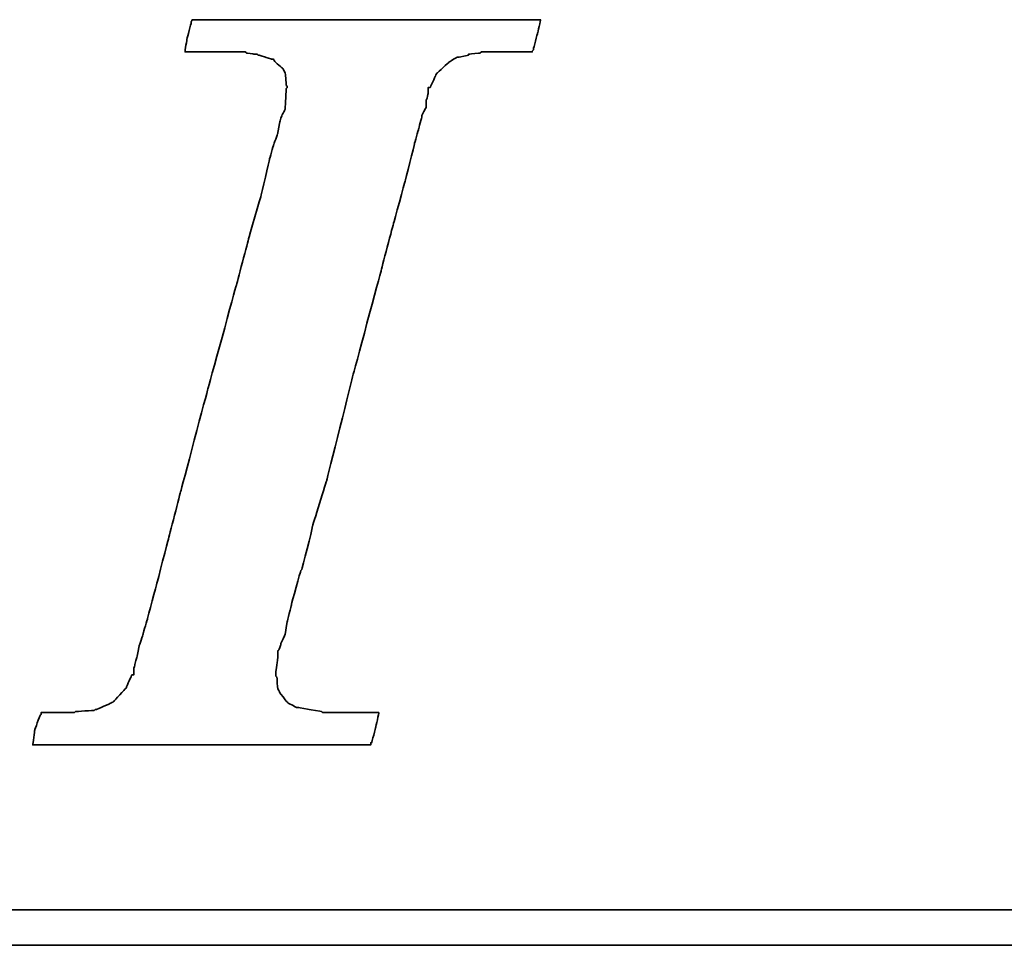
# Model space of a CAD drawing. Header units: millimetres. Extents: x 321 to 573, y 335 to 412.
# Tile 33 of 55: x 507.7 to 511.06, y 358.68 to 361.84. Entities that reach past the tile are written whole.
import ezdxf

# ---------------------------------------------------------------- set-up
doc = ezdxf.new("R2010")
doc.units = ezdxf.units.MM
doc.header["$LTSCALE"] = 0.1
doc.layers.add('DIM', color=4, linetype='CONTINUOUS')
doc.layers.add('layer 1', color=7, linetype='CONTINUOUS')

# ---------------------------------------------------------------- blocks, each defined once
blk = doc.blocks.new('TBI MOTION logo(完整正式版)')
at = {"layer": 'layer 1', "color": 22, "lineweight": 35}
for points, knots in [([(-40.59125, -7.94375), (-40.59125, -7.94375), (-40.97375, -7.94375), (-40.97375, -7.94375), (-40.97375, -7.94375), (-40.97375, -7.94375), (-41.38125, -7.94375), (-41.38125, -7.94375), (-41.38125, -7.94375), (-41.38125, -7.94375), (-41.54875, -7.94375), (-41.54875, -7.94375), (-41.54875, -7.94375), (-41.54875, -7.94375), (-41.59875, -7.94375), (-41.59875, -7.94375), (-41.59875, -7.94375), (-41.59875, -7.94375), (-41.88375, -7.94375), (-41.88375, -7.94375), (-41.88375, -7.94375), (-41.88375, -7.94375), (-41.90875, -7.91875), (-41.90875, -7.91875), (-41.90875, -7.91875), (-41.90875, -7.91875), (-42.19875, -7.87125), (-42.19875, -7.87125), (-42.19875, -7.87125), (-42.19875, -7.87125), (-42.43875, -7.82375), (-42.43875, -7.82375), (-42.43875, -7.82375), (-42.43875, -7.82375), (-42.45875, -7.82375), (-42.45875, -7.82375), (-42.45875, -7.82375), (-42.45875, -7.82375), (-42.48625, -7.82375), (-42.48625, -7.82375), (-42.48625, -7.82375), (-42.48625, -7.82375), (-42.67625, -7.72375), (-42.67625, -7.72375), (-42.67625, -7.72375), (-42.67625, -7.72375), (-42.70125, -7.70375), (-42.70125, -7.70375), (-42.70125, -7.70375), (-42.70125, -7.70375), (-42.72375, -7.67875), (-42.72375, -7.67875), (-42.72375, -7.67875), (-42.72375, -7.67875), (-42.86875, -7.48875), (-42.86875, -7.48875), (-42.86875, -7.48875), (-42.86875, -7.48875), (-42.89375, -7.43875), (-42.89375, -7.43875), (-42.89375, -7.43875), (-42.89375, -7.43875), (-42.91875, -7.38875), (-42.91875, -7.38875), (-42.91875, -7.38875), (-42.91875, -7.38875), (-42.93875, -7.12875), (-42.93875, -7.12875), (-42.93875, -7.12875), (-42.93875, -7.12875), (-42.96375, -7.10375), (-42.96375, -7.10375), (-42.96375, -7.10375), (-42.96375, -7.10375), (-42.96375, -7.05375), (-42.96375, -7.05375), (-42.96375, -7.05375), (-42.96375, -7.05375), (-42.96375, -7.00875), (-42.96375, -7.00875), (-42.96375, -7.00875), (-42.96375, -7.00875), (-42.91875, -6.69625), (-42.91875, -6.69625), (-42.91875, -6.69625), (-42.91875, -6.69625), (-42.91875, -6.62375), (-42.91875, -6.62375), (-42.91875, -6.62375), (-42.91875, -6.62375), (-42.91875, -6.59625), (-42.91875, -6.59625), (-42.91875, -6.59625), (-42.91875, -6.59625), (-42.91875, -6.57375), (-42.91875, -6.57375), (-42.91875, -6.57375), (-42.91875, -6.57375), (-42.91875, -6.52875), (-42.91875, -6.52875), (-42.91875, -6.52875), (-42.91875, -6.52875), (-42.89375, -6.50375), (-42.89375, -6.50375), (-42.89375, -6.50375), (-42.89375, -6.50375), (-42.84375, -6.38375), (-42.84375, -6.38375), (-42.84375, -6.38375), (-42.84375, -6.38375), (-42.84375, -6.35875), (-42.84375, -6.35875), (-42.84375, -6.35875), (-42.84375, -6.35875), (-42.74625, -6.14375), (-42.74625, -6.14375), (-42.74625, -6.14375), (-42.74625, -6.14375), (-42.70125, -5.85375), (-42.70125, -5.85375), (-42.70125, -5.85375), (-42.70125, -5.85375), (-42.60375, -5.47125), (-42.60375, -5.47125), (-42.60375, -5.47125), (-42.60375, -5.47125), (-42.60375, -5.44875), (-42.60375, -5.44875), (-42.60375, -5.44875), (-42.60375, -5.44875), (-42.38875, -4.67875), (-42.38875, -4.67875), (-42.38875, -4.67875), (-42.38875, -4.67875), (-42.36375, -4.65375), (-42.36375, -4.65375), (-42.36375, -4.65375), (-42.36375, -4.65375), (-42.12375, -3.69625), (-42.12375, -3.69625), (-42.12375, -3.69625), (-42.12375, -3.69625), (-42.12375, -3.67374), (-42.12375, -3.67374), (-42.12375, -3.67374), (-42.12375, -3.67374), (-41.78875, -2.59374), (-41.78875, -2.59374), (-41.78875, -2.59374), (-41.78875, -2.59374), (-41.18875, -0.19375), (-41.18875, -0.19375), (-41.18875, -0.19375), (-41.18875, -0.19375), (-40.54375, 2.20624), (-40.54375, 2.20624), (-40.54375, 2.20624), (-40.54375, 2.20624), (-40.25375, 3.30875), (-40.25375, 3.30875), (-40.25375, 3.30875), (-40.25375, 3.30875), (-39.98875, 4.27125), (-39.98875, 4.27125), (-39.98875, 4.27125), (-39.98875, 4.27125), (-39.77375, 5.13125), (-39.77375, 5.13125), (-39.77375, 5.13125), (-39.77375, 5.13125), (-39.67875, 5.47125), (-39.67875, 5.47125), (-39.67875, 5.47125), (-39.67875, 5.47125), (-39.60375, 5.75625), (-39.60375, 5.75625), (-39.60375, 5.75625), (-39.60375, 5.75625), (-39.60375, 5.78125), (-39.60375, 5.78125), (-39.60375, 5.78125), (-39.60375, 5.78125), (-39.50875, 5.97125), (-39.50875, 5.97125), (-39.50875, 5.97125), (-39.50875, 5.97125), (-39.50875, 6.13875), (-39.50875, 6.13875), (-39.50875, 6.13875), (-39.50875, 6.13875), (-39.48625, 6.16625), (-39.48625, 6.16625), (-39.48625, 6.16625), (-39.48625, 6.16625), (-39.46125, 6.28625), (-39.46125, 6.28625), (-39.46125, 6.28625), (-39.46125, 6.28625), (-39.46125, 6.42625), (-39.46125, 6.42625), (-39.46125, 6.42625), (-39.46125, 6.42625), (-39.41375, 6.42625), (-39.41375, 6.42625), (-39.41375, 6.42625), (-39.41375, 6.42625), (-39.29375, 6.69125), (-39.29375, 6.69125), (-39.29375, 6.69125), (-39.29375, 6.69125), (-39.26875, 6.74125), (-39.26875, 6.74125), (-39.26875, 6.74125), (-39.26875, 6.74125), (-39.24375, 6.76625), (-39.24375, 6.76625), (-39.24375, 6.76625), (-39.24375, 6.76625), (-38.98375, 7.00624), (-38.98375, 7.00624), (-38.98375, 7.00624), (-38.98375, 7.00624), (-38.95625, 7.02624), (-38.95625, 7.02624), (-38.95625, 7.02624), (-38.95625, 7.02624), (-38.78875, 7.12624), (-38.78875, 7.12624), (-38.78875, 7.12624), (-38.78875, 7.12624), (-38.76375, 7.12624), (-38.76375, 7.12624), (-38.76375, 7.12624), (-38.76375, 7.12624), (-38.74375, 7.12624), (-38.74375, 7.12624), (-38.74375, 7.12624), (-38.74375, 7.12624), (-38.52875, 7.17125), (-38.52875, 7.17125), (-38.52875, 7.17125), (-38.52875, 7.17125), (-38.52875, 7.19624), (-38.52875, 7.19624), (-38.52875, 7.19624), (-38.52875, 7.19624), (-38.50375, 7.19624), (-38.50375, 7.19624), (-38.50375, 7.19624), (-38.50375, 7.19624), (-38.26125, 7.21875), (-38.26125, 7.21875), (-38.26125, 7.21875), (-38.26125, 7.21875), (-38.23875, 7.24624), (-38.23875, 7.24624), (-38.23875, 7.24624), (-38.23875, 7.24624), (-38.21625, 7.24624), (-38.21625, 7.24624), (-38.21625, 7.24624), (-38.21625, 7.24624), (-38.18875, 7.24624), (-38.18875, 7.24624), (-38.18875, 7.24624), (-38.18875, 7.24624), (-37.90375, 7.24624), (-37.90375, 7.24624), (-37.90375, 7.24624), (-37.90375, 7.24624), (-37.85375, 7.24624), (-37.85375, 7.24624), (-37.85375, 7.24624), (-37.85375, 7.24624), (-37.75875, 7.24624), (-37.75875, 7.24624), (-37.75875, 7.24624), (-37.75875, 7.24624), (-37.42375, 7.24624), (-37.42375, 7.24624), (-37.42375, 7.24624), (-37.42375, 7.24624), (-37.08875, 7.24624), (-37.08875, 7.24624), (-37.08875, 7.24624), (-37.08875, 7.24624), (-37.06375, 7.24624), (-37.06375, 7.24624), (-37.06375, 7.24624), (-37.06375, 7.24624), (-37.06375, 7.26624), (-37.06375, 7.26624), (-37.06375, 7.26624), (-37.06375, 7.26624), (-37.03875, 7.29125), (-37.03875, 7.29125), (-37.03875, 7.29125), (-37.03875, 7.29125), (-37.03875, 7.31625), (-37.03875, 7.31625), (-37.03875, 7.31625), (-37.03875, 7.31625), (-36.94125, 7.67625), (-36.94125, 7.67625), (-36.94125, 7.67625), (-36.94125, 7.67625), (-36.86875, 7.98625), (-36.86875, 7.98625), (-36.86875, 7.98625), (-36.86875, 7.98625), (-36.98875, 7.98625), (-36.98875, 7.98625), (-36.98875, 7.98625), (-36.98875, 7.98625), (-37.42375, 7.98625), (-37.42375, 7.98625), (-37.42375, 7.98625), (-37.42375, 7.98625), (-37.94875, 7.98625), (-37.94875, 7.98625), (-37.94875, 7.98625), (-37.94875, 7.98625), (-38.57375, 7.98625), (-38.57375, 7.98625), (-38.57375, 7.98625), (-38.57375, 7.98625), (-39.29375, 7.98625), (-39.29375, 7.98625), (-39.29375, 7.98625), (-39.29375, 7.98625), (-40.82875, 7.98625), (-40.82875, 7.98625), (-40.82875, 7.98625), (-40.82875, 7.98625), (-42.36375, 7.98625), (-42.36375, 7.98625), (-42.36375, 7.98625), (-42.36375, 7.98625), (-43.08375, 7.98625), (-43.08375, 7.98625), (-43.08375, 7.98625), (-43.08375, 7.98625), (-43.70875, 7.98625), (-43.70875, 7.98625), (-43.70875, 7.98625), (-43.70875, 7.98625), (-44.23375, 7.98625), (-44.23375, 7.98625), (-44.23375, 7.98625), (-44.23375, 7.98625), (-44.66875, 7.98625), (-44.66875, 7.98625), (-44.66875, 7.98625), (-44.66875, 7.98625), (-44.88375, 7.98625), (-44.88375, 7.98625), (-44.88375, 7.98625), (-44.88375, 7.98625), (-44.90875, 7.94125), (-44.90875, 7.94125), (-44.90875, 7.94125), (-44.90875, 7.94125), (-44.90875, 7.91625), (-44.90875, 7.91625), (-44.90875, 7.91625), (-44.90875, 7.91625), (-45.00375, 7.55625), (-45.00375, 7.55625), (-45.00375, 7.55625), (-45.00375, 7.55625), (-45.05375, 7.24624), (-45.05375, 7.24624), (-45.05375, 7.24624), (-45.05375, 7.24624), (-44.61875, 7.24624), (-44.61875, 7.24624), (-44.61875, 7.24624), (-44.61875, 7.24624), (-44.11375, 7.24624), (-44.11375, 7.24624), (-44.11375, 7.24624), (-44.11375, 7.24624), (-43.99375, 7.24624), (-43.99375, 7.24624), (-43.99375, 7.24624), (-43.99375, 7.24624), (-43.94625, 7.24624), (-43.94625, 7.24624), (-43.94625, 7.24624), (-43.94625, 7.24624), (-43.92374, 7.24624), (-43.92374, 7.24624), (-43.92374, 7.24624), (-43.92374, 7.24624), (-43.65875, 7.24624), (-43.65875, 7.24624), (-43.65875, 7.24624), (-43.65875, 7.24624), (-43.63875, 7.21875), (-43.63875, 7.21875), (-43.63875, 7.21875), (-43.63875, 7.21875), (-43.46875, 7.19624), (-43.46875, 7.19624), (-43.46875, 7.19624), (-43.46875, 7.19624), (-43.39875, 7.19624), (-43.39875, 7.19624), (-43.39875, 7.19624), (-43.39875, 7.19624), (-43.37125, 7.17125), (-43.37125, 7.17125), (-43.37125, 7.17125), (-43.37125, 7.17125), (-43.34875, 7.17125), (-43.34875, 7.17125), (-43.34875, 7.17125), (-43.34875, 7.17125), (-43.20375, 7.12624), (-43.20375, 7.12624), (-43.20375, 7.12624), (-43.20375, 7.12624), (-43.05875, 7.07624), (-43.05875, 7.07624), (-43.05875, 7.07624), (-43.05875, 7.07624), (-43.01375, 7.07624), (-43.01375, 7.07624), (-43.01375, 7.07624), (-43.01375, 7.07624), (-42.98875, 7.02624), (-42.98875, 7.02624), (-42.98875, 7.02624), (-42.98875, 7.02624), (-42.79875, 6.86125), (-42.79875, 6.86125), (-42.79875, 6.86125), (-42.79875, 6.86125), (-42.77375, 6.81125), (-42.77375, 6.81125), (-42.77375, 6.81125), (-42.77375, 6.81125), (-42.74625, 6.76625), (-42.74625, 6.76625), (-42.74625, 6.76625), (-42.74625, 6.76625), (-42.72375, 6.47625), (-42.72375, 6.47625), (-42.72375, 6.47625), (-42.72375, 6.47625), (-42.70125, 6.45124), (-42.70125, 6.45124), (-42.70125, 6.45124), (-42.70125, 6.45124), (-42.70125, 6.42625), (-42.70125, 6.42625), (-42.70125, 6.42625), (-42.70125, 6.42625), (-42.72375, 6.40625), (-42.72375, 6.40625), (-42.72375, 6.40625), (-42.72375, 6.40625), (-42.74625, 5.97125), (-42.74625, 5.97125), (-42.74625, 5.97125), (-42.74625, 5.97125), (-42.74625, 5.94625), (-42.74625, 5.94625), (-42.74625, 5.94625), (-42.74625, 5.94625), (-42.74625, 5.92625), (-42.74625, 5.92625), (-42.74625, 5.92625), (-42.74625, 5.92625), (-42.77375, 5.87625), (-42.77375, 5.87625), (-42.77375, 5.87625), (-42.77375, 5.87625), (-42.81875, 5.80625), (-42.81875, 5.80625), (-42.81875, 5.80625), (-42.81875, 5.80625), (-42.86875, 5.63625), (-42.86875, 5.63625), (-42.86875, 5.63625), (-42.86875, 5.63625), (-42.91875, 5.39625), (-42.91875, 5.39625), (-42.91875, 5.39625), (-42.91875, 5.39625), (-42.91875, 5.37124), (-42.91875, 5.37124), (-42.91875, 5.37124), (-42.91875, 5.37124), (-43.01375, 5.10874), (-43.01375, 5.10874), (-43.01375, 5.10874), (-43.01375, 5.10874), (-43.10875, 4.77124), (-43.10875, 4.77124), (-43.10875, 4.77124), (-43.10875, 4.77124), (-43.29875, 3.95625), (-43.29875, 3.95625), (-43.29875, 3.95625), (-43.29875, 3.95625), (-43.58875, 2.95125), (-43.58875, 2.95125), (-43.58875, 2.95125), (-43.58875, 2.95125), (-43.87375, 1.87125), (-43.87375, 1.87125), (-43.87375, 1.87125), (-43.87375, 1.87125), (-44.52625, -0.50374), (-44.52625, -0.50374), (-44.52625, -0.50374), (-44.52625, -0.50374), (-45.14875, -2.85375), (-45.14875, -2.85375), (-45.14875, -2.85375), (-45.14875, -2.85375), (-45.43375, -3.95875), (-45.43375, -3.95875), (-45.43375, -3.95875), (-45.43375, -3.95875), (-45.69875, -4.96875), (-45.69875, -4.96875), (-45.69875, -4.96875), (-45.69875, -4.96875), (-45.91375, -5.78375), (-45.91375, -5.78375), (-45.91375, -5.78375), (-45.91375, -5.78375), (-46.01375, -6.11875), (-46.01375, -6.11875), (-46.01375, -6.11875), (-46.01375, -6.11875), (-46.01375, -6.14375), (-46.01375, -6.14375), (-46.01375, -6.14375), (-46.01375, -6.14375), (-46.10875, -6.40875), (-46.10875, -6.40875), (-46.10875, -6.40875), (-46.10875, -6.40875), (-46.15375, -6.64875), (-46.15375, -6.64875), (-46.15375, -6.64875), (-46.15375, -6.64875), (-46.20375, -6.83875), (-46.20375, -6.83875), (-46.20375, -6.83875), (-46.20375, -6.83875), (-46.22875, -6.93375), (-46.22875, -6.93375), (-46.22875, -6.93375), (-46.22875, -6.93375), (-46.22875, -7.07875), (-46.22875, -7.07875), (-46.22875, -7.07875), (-46.22875, -7.07875), (-46.27375, -7.07875), (-46.27375, -7.07875), (-46.27375, -7.07875), (-46.27375, -7.07875), (-46.39375, -7.34375), (-46.39375, -7.34375), (-46.39375, -7.34375), (-46.39375, -7.34375), (-46.39375, -7.36875), (-46.39375, -7.36875), (-46.39375, -7.36875), (-46.39375, -7.36875), (-46.42125, -7.38875), (-46.42125, -7.38875), (-46.42125, -7.38875), (-46.42125, -7.38875), (-46.68375, -7.67875), (-46.68375, -7.67875), (-46.68375, -7.67875), (-46.68375, -7.67875), (-46.70875, -7.70375), (-46.70875, -7.70375), (-46.70875, -7.70375), (-46.70875, -7.70375), (-46.75375, -7.72375), (-46.75375, -7.72375), (-46.75375, -7.72375), (-46.75375, -7.72375), (-47.08875, -7.87125), (-47.08875, -7.87125), (-47.08875, -7.87125), (-47.08875, -7.87125), (-47.11625, -7.87125), (-47.11625, -7.87125), (-47.11625, -7.87125), (-47.11625, -7.87125), (-47.13875, -7.89375), (-47.13875, -7.89375), (-47.13875, -7.89375), (-47.13875, -7.89375), (-47.56875, -7.91875), (-47.56875, -7.91875), (-47.56875, -7.91875), (-47.56875, -7.91875), (-47.59625, -7.94375), (-47.59625, -7.94375), (-47.59625, -7.94375), (-47.59625, -7.94375), (-47.64375, -7.94375), (-47.64375, -7.94375), (-47.64375, -7.94375), (-47.64375, -7.94375), (-47.73625, -7.94375), (-47.73625, -7.94375), (-47.73625, -7.94375), (-47.73625, -7.94375), (-48.07375, -7.94375), (-48.07375, -7.94375), (-48.07375, -7.94375), (-48.07375, -7.94375), (-48.36125, -7.94375), (-48.36125, -7.94375), (-48.36125, -7.94375), (-48.36125, -7.94375), (-48.36125, -7.96625), (-48.36125, -7.96625), (-48.36125, -7.96625), (-48.36125, -7.96625), (-48.36125, -7.99125), (-48.36125, -7.99125), (-48.36125, -7.99125), (-48.36125, -7.99125), (-48.38875, -8.01375), (-48.38875, -8.01375), (-48.38875, -8.01375), (-48.38875, -8.01375), (-48.50875, -8.34875), (-48.50875, -8.34875), (-48.50875, -8.34875), (-48.50875, -8.34875), (-48.55375, -8.68625), (-48.55375, -8.68625), (-48.55375, -8.68625), (-48.55375, -8.68625), (-48.45875, -8.68625), (-48.45875, -8.68625), (-48.45875, -8.68625), (-48.45875, -8.68625), (-48.07375, -8.68625), (-48.07375, -8.68625), (-48.07375, -8.68625), (-48.07375, -8.68625), (-47.52375, -8.68625), (-47.52375, -8.68625), (-47.52375, -8.68625), (-47.52375, -8.68625), (-46.92375, -8.68625), (-46.92375, -8.68625), (-46.92375, -8.68625), (-46.92375, -8.68625), (-46.25375, -8.68625), (-46.25375, -8.68625), (-46.25375, -8.68625), (-46.25375, -8.68625), (-46.20375, -8.68625), (-46.20375, -8.68625), (-46.20375, -8.68625), (-46.20375, -8.68625), (-44.71375, -8.68625), (-44.71375, -8.68625), (-44.71375, -8.68625), (-44.71375, -8.68625), (-43.22875, -8.68625), (-43.22875, -8.68625), (-43.22875, -8.68625), (-43.22875, -8.68625), (-42.55875, -8.68625), (-42.55875, -8.68625), (-42.55875, -8.68625), (-42.55875, -8.68625), (-42.50875, -8.68625), (-42.50875, -8.68625), (-42.50875, -8.68625), (-42.50875, -8.68625), (-41.93375, -8.68625), (-41.93375, -8.68625), (-41.93375, -8.68625), (-41.93375, -8.68625), (-41.38125, -8.68625), (-41.38125, -8.68625), (-41.38125, -8.68625), (-41.38125, -8.68625), (-40.97375, -8.68625), (-40.97375, -8.68625), (-40.97375, -8.68625), (-40.97375, -8.68625), (-40.78125, -8.68625), (-40.78125, -8.68625), (-40.78125, -8.68625), (-40.78125, -8.68625), (-40.78125, -8.63875), (-40.78125, -8.63875), (-40.78125, -8.63875), (-40.78125, -8.63875), (-40.75875, -8.63875), (-40.75875, -8.63875), (-40.75875, -8.63875), (-40.75875, -8.63875), (-40.66375, -8.27875), (-40.66375, -8.27875), (-40.66375, -8.27875), (-40.66375, -8.27875), (-40.59125, -7.94375), (-40.59125, -7.94375)], [0, 0, 0, 0, 0.00558659, 0.00558659, 0.00558659, 0.0055866, 0.01117318, 0.01117318, 0.01117318, 0.01117319, 0.01675978, 0.01675978, 0.01675978, 0.01675979, 0.02234637, 0.02234637, 0.02234637, 0.02234638, 0.02793296, 0.02793296, 0.02793296, 0.02793297, 0.03351955, 0.03351955, 0.03351955, 0.03351956, 0.03910615, 0.03910615, 0.03910615, 0.03910616, 0.04469274, 0.04469274, 0.04469274, 0.04469275, 0.05027933, 0.05027933, 0.05027933, 0.05027934, 0.05586592, 0.05586592, 0.05586592, 0.05586593, 0.06145251, 0.06145251, 0.06145251, 0.06145252, 0.06703911, 0.06703911, 0.06703911, 0.06703912, 0.0726257, 0.0726257, 0.0726257, 0.07262571, 0.07821229, 0.07821229, 0.07821229, 0.0782123, 0.08379888, 0.08379888, 0.08379888, 0.08379889, 0.08938547, 0.08938547, 0.08938547, 0.08938548, 0.09497207, 0.09497207, 0.09497207, 0.09497208, 0.10055866, 0.10055866, 0.10055866, 0.10055867, 0.10614525, 0.10614525, 0.10614525, 0.10614526, 0.11173184, 0.11173184, 0.11173184, 0.11173185, 0.11731844, 0.11731844, 0.11731844, 0.11731845, 0.12290503, 0.12290503, 0.12290503, 0.12290504, 0.12849162, 0.12849162, 0.12849162, 0.12849163, 0.13407821, 0.13407821, 0.13407821, 0.13407822, 0.1396648, 0.1396648, 0.1396648, 0.13966481, 0.1452514, 0.1452514, 0.1452514, 0.14525141, 0.15083799, 0.15083799, 0.15083799, 0.150838, 0.15642458, 0.15642458, 0.15642458, 0.15642459, 0.16201117, 0.16201117, 0.16201117, 0.16201118, 0.16759777, 0.16759777, 0.16759777, 0.16759778, 0.17318436, 0.17318436, 0.17318436, 0.17318437, 0.17877095, 0.17877095, 0.17877095, 0.17877096, 0.18435754, 0.18435754, 0.18435754, 0.18435755, 0.18994413, 0.18994413, 0.18994413, 0.18994414, 0.19553073, 0.19553073, 0.19553073, 0.19553074, 0.20111732, 0.20111732, 0.20111732, 0.20111733, 0.20670391, 0.20670391, 0.20670391, 0.20670392, 0.2122905, 0.2122905, 0.2122905, 0.21229051, 0.21787709, 0.21787709, 0.21787709, 0.2178771, 0.22346369, 0.22346369, 0.22346369, 0.2234637, 0.22905028, 0.22905028, 0.22905028, 0.22905029, 0.23463687, 0.23463687, 0.23463687, 0.23463688, 0.24022346, 0.24022346, 0.24022346, 0.24022347, 0.24581006, 0.24581006, 0.24581006, 0.24581007, 0.25139665, 0.25139665, 0.25139665, 0.25139666, 0.25698324, 0.25698324, 0.25698324, 0.25698325, 0.26256983, 0.26256983, 0.26256983, 0.26256984, 0.26815642, 0.26815642, 0.26815642, 0.26815643, 0.27374302, 0.27374302, 0.27374302, 0.27374303, 0.27932961, 0.27932961, 0.27932961, 0.27932962, 0.2849162, 0.2849162, 0.2849162, 0.28491621, 0.29050279, 0.29050279, 0.29050279, 0.2905028, 0.29608939, 0.29608939, 0.29608939, 0.2960894, 0.30167598, 0.30167598, 0.30167598, 0.30167599, 0.30726257, 0.30726257, 0.30726257, 0.30726258, 0.31284916, 0.31284916, 0.31284916, 0.31284917, 0.31843575, 0.31843575, 0.31843575, 0.31843576, 0.32402235, 0.32402235, 0.32402235, 0.32402236, 0.32960894, 0.32960894, 0.32960894, 0.32960895, 0.33519553, 0.33519553, 0.33519553, 0.33519554, 0.34078212, 0.34078212, 0.34078212, 0.34078213, 0.34636872, 0.34636872, 0.34636872, 0.34636873, 0.35195531, 0.35195531, 0.35195531, 0.35195532, 0.3575419, 0.3575419, 0.3575419, 0.35754191, 0.36312849, 0.36312849, 0.36312849, 0.3631285, 0.36871508, 0.36871508, 0.36871508, 0.36871509, 0.37430168, 0.37430168, 0.37430168, 0.37430169, 0.37988827, 0.37988827, 0.37988827, 0.37988828, 0.38547486, 0.38547486, 0.38547486, 0.38547487, 0.39106145, 0.39106145, 0.39106145, 0.39106146, 0.39664804, 0.39664804, 0.39664804, 0.39664805, 0.40223464, 0.40223464, 0.40223464, 0.40223465, 0.40782123, 0.40782123, 0.40782123, 0.40782124, 0.41340782, 0.41340782, 0.41340782, 0.41340783, 0.41899441, 0.41899441, 0.41899441, 0.41899442, 0.42458101, 0.42458101, 0.42458101, 0.42458102, 0.4301676, 0.4301676, 0.4301676, 0.43016761, 0.43575419, 0.43575419, 0.43575419, 0.4357542, 0.44134078, 0.44134078, 0.44134078, 0.44134079, 0.44692737, 0.44692737, 0.44692737, 0.44692738, 0.45251397, 0.45251397, 0.45251397, 0.45251398, 0.45810056, 0.45810056, 0.45810056, 0.45810057, 0.46368715, 0.46368715, 0.46368715, 0.46368716, 0.46927374, 0.46927374, 0.46927374, 0.46927375, 0.47486034, 0.47486034, 0.47486034, 0.47486035, 0.48044693, 0.48044693, 0.48044693, 0.48044694, 0.48603352, 0.48603352, 0.48603352, 0.48603353, 0.49162011, 0.49162011, 0.49162011, 0.49162012, 0.4972067, 0.4972067, 0.4972067, 0.49720671, 0.5027933, 0.5027933, 0.5027933, 0.50279331, 0.50837989, 0.50837989, 0.50837989, 0.5083799, 0.51396648, 0.51396648, 0.51396648, 0.51396649, 0.51955307, 0.51955307, 0.51955307, 0.51955308, 0.52513966, 0.52513966, 0.52513966, 0.52513967, 0.53072626, 0.53072626, 0.53072626, 0.53072627, 0.53631285, 0.53631285, 0.53631285, 0.53631286, 0.54189944, 0.54189944, 0.54189944, 0.54189945, 0.54748603, 0.54748603, 0.54748603, 0.54748604, 0.55307263, 0.55307263, 0.55307263, 0.55307264, 0.55865922, 0.55865922, 0.55865922, 0.55865923, 0.56424581, 0.56424581, 0.56424581, 0.56424582, 0.5698324, 0.5698324, 0.5698324, 0.56983241, 0.57541899, 0.57541899, 0.57541899, 0.575419, 0.58100559, 0.58100559, 0.58100559, 0.5810056, 0.58659218, 0.58659218, 0.58659218, 0.58659219, 0.59217877, 0.59217877, 0.59217877, 0.59217878, 0.59776536, 0.59776536, 0.59776536, 0.59776537, 0.60335196, 0.60335196, 0.60335196, 0.60335197, 0.60893855, 0.60893855, 0.60893855, 0.60893856, 0.61452514, 0.61452514, 0.61452514, 0.61452515, 0.62011173, 0.62011173, 0.62011173, 0.62011174, 0.62569832, 0.62569832, 0.62569832, 0.62569833, 0.63128492, 0.63128492, 0.63128492, 0.63128493, 0.63687151, 0.63687151, 0.63687151, 0.63687152, 0.6424581, 0.6424581, 0.6424581, 0.64245811, 0.64804469, 0.64804469, 0.64804469, 0.6480447, 0.65363128, 0.65363128, 0.65363128, 0.65363129, 0.65921788, 0.65921788, 0.65921788, 0.65921789, 0.66480447, 0.66480447, 0.66480447, 0.66480448, 0.67039106, 0.67039106, 0.67039106, 0.67039107, 0.67597765, 0.67597765, 0.67597765, 0.67597766, 0.68156425, 0.68156425, 0.68156425, 0.68156426, 0.68715084, 0.68715084, 0.68715084, 0.68715085, 0.69273743, 0.69273743, 0.69273743, 0.69273744, 0.69832402, 0.69832402, 0.69832402, 0.69832403, 0.70391061, 0.70391061, 0.70391061, 0.70391062, 0.70949721, 0.70949721, 0.70949721, 0.70949722, 0.7150838, 0.7150838, 0.7150838, 0.71508381, 0.72067039, 0.72067039, 0.72067039, 0.7206704, 0.72625698, 0.72625698, 0.72625698, 0.72625699, 0.73184358, 0.73184358, 0.73184358, 0.73184359, 0.73743017, 0.73743017, 0.73743017, 0.73743018, 0.74301676, 0.74301676, 0.74301676, 0.74301677, 0.74860335, 0.74860335, 0.74860335, 0.74860336, 0.75418994, 0.75418994, 0.75418994, 0.75418995, 0.75977654, 0.75977654, 0.75977654, 0.75977655, 0.76536313, 0.76536313, 0.76536313, 0.76536314, 0.77094972, 0.77094972, 0.77094972, 0.77094973, 0.77653631, 0.77653631, 0.77653631, 0.77653632, 0.78212291, 0.78212291, 0.78212291, 0.78212292, 0.7877095, 0.7877095, 0.7877095, 0.78770951, 0.79329609, 0.79329609, 0.79329609, 0.7932961, 0.79888268, 0.79888268, 0.79888268, 0.79888269, 0.80446927, 0.80446927, 0.80446927, 0.80446928, 0.81005587, 0.81005587, 0.81005587, 0.81005588, 0.81564246, 0.81564246, 0.81564246, 0.81564247, 0.82122905, 0.82122905, 0.82122905, 0.82122906, 0.82681564, 0.82681564, 0.82681564, 0.82681565, 0.83240223, 0.83240223, 0.83240223, 0.83240224, 0.83798883, 0.83798883, 0.83798883, 0.83798884, 0.84357542, 0.84357542, 0.84357542, 0.84357543, 0.84916201, 0.84916201, 0.84916201, 0.84916202, 0.8547486, 0.8547486, 0.8547486, 0.85474861, 0.8603352, 0.8603352, 0.8603352, 0.86033521, 0.86592179, 0.86592179, 0.86592179, 0.8659218, 0.87150838, 0.87150838, 0.87150838, 0.87150839, 0.87709497, 0.87709497, 0.87709497, 0.87709498, 0.88268156, 0.88268156, 0.88268156, 0.88268157, 0.88826816, 0.88826816, 0.88826816, 0.88826817, 0.89385475, 0.89385475, 0.89385475, 0.89385476, 0.89944134, 0.89944134, 0.89944134, 0.89944135, 0.90502793, 0.90502793, 0.90502793, 0.90502794, 0.91061453, 0.91061453, 0.91061453, 0.91061454, 0.91620112, 0.91620112, 0.91620112, 0.91620113, 0.92178771, 0.92178771, 0.92178771, 0.92178772, 0.9273743, 0.9273743, 0.9273743, 0.92737431, 0.93296089, 0.93296089, 0.93296089, 0.9329609, 0.93854749, 0.93854749, 0.93854749, 0.9385475, 0.94413408, 0.94413408, 0.94413408, 0.94413409, 0.94972067, 0.94972067, 0.94972067, 0.94972068, 0.95530726, 0.95530726, 0.95530726, 0.95530727, 0.96089385, 0.96089385, 0.96089385, 0.96089386, 0.96648045, 0.96648045, 0.96648045, 0.96648046, 0.97206704, 0.97206704, 0.97206704, 0.97206705, 0.97765363, 0.97765363, 0.97765363, 0.97765364, 0.98324022, 0.98324022, 0.98324022, 0.98324023, 0.98882682, 0.98882682, 0.98882682, 0.98882683, 0.99441341, 0.99441341, 0.99441341, 0.99441342, 1, 1, 1, 1]), ([(75.90875, -9.47875), (75.90875, -9.47875), (75.90875, -12.28625), (75.90875, -12.28625), (75.90875, -12.28625), (75.90875, -12.28625), (75.90875, -12.47875), (75.90875, -12.47875), (75.90875, -12.47875), (75.90875, -12.47875), (75.71625, -12.47875), (75.71625, -12.47875), (75.71625, -12.47875), (75.71625, -12.47875), (-88.32875, -12.47875), (-88.32875, -12.47875), (-88.32875, -12.47875), (-88.32875, -12.47875), (-88.32875, -13.29375), (-88.32875, -13.29375), (-88.32875, -13.29375), (-88.32875, -13.29375), (82.89125, -13.29375), (82.89125, -13.29375), (82.89125, -13.29375), (82.89125, -13.29375), (75.90875, -9.47875), (75.90875, -9.47875)], [0, 0, 0, 0, 0.14285714, 0.14285714, 0.14285714, 0.14285715, 0.28571429, 0.28571429, 0.28571429, 0.2857143, 0.42857143, 0.42857143, 0.42857143, 0.42857144, 0.57142857, 0.57142857, 0.57142857, 0.57142858, 0.71428571, 0.71428571, 0.71428571, 0.71428572, 0.85714286, 0.85714286, 0.85714286, 0.85714287, 1, 1, 1, 1])]:
    blk.add_open_spline(points, degree=3, knots=knots, dxfattribs=at)

msp = doc.modelspace()

# ---------------------------------------------------------------- block references
at = {"layer": 'DIM', "color": 0, "xscale": 0.148203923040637, "yscale": 0.148203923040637, "zscale": 0.148203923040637}
msp.add_blockref('TBI MOTION logo(完整正式版)', (514.9451, 360.6524), dxfattribs=at)

doc.saveas('drawing.dxf')
